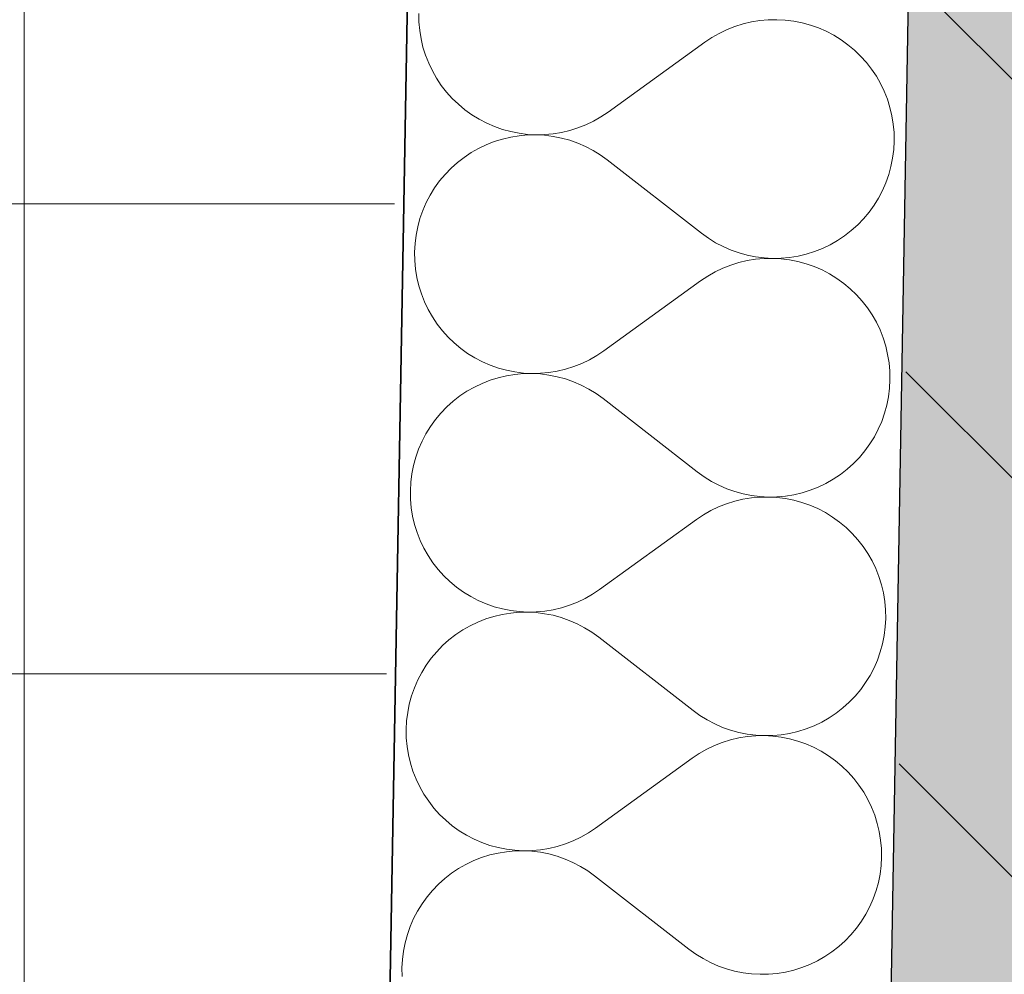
# Model space of a CAD drawing. Header units: millimetres. Extents: x -40276 to 214973, y -147941 to 35228.
# Tile 51 of 256: x -20652 to -20337, y 6494 to 6798. Entities that reach past the tile are written whole.
import ezdxf

# ---------------------------------------------------------------- set-up
doc = ezdxf.new("R2010")
doc.units = ezdxf.units.MM
doc.header["$MEASUREMENT"] = 0
doc.linetypes.add('Wipeout_Contour', pattern=[1000, 0, -1000])
for name, color, linetype in [('1._POHLED ZÁPADNÍ_2_0_plochy', 7, 'Continuous'), ('1._POHLED ZÁPADNÍ_2_akustické prvky', 7, 'Continuous'), ('1._POHLED ZÁPADNÍ_2_Konstrukce - nosné', 7, 'Continuous'), ('1._POHLED ZÁPADNÍ_2_Nové_Výplně - Povrchové', 7, 'Continuous'), ('1._POHLED ZÁPADNÍ_2_Nové_Výplně – Řezové', 7, 'Continuous'), ('1._POHLED ZÁPADNÍ_2_Výplně – Řezové', 7, 'Continuous')]:
    doc.layers.add(name, color=color, linetype=linetype)

# ---------------------------------------------------------------- blocks, each defined once
blk = doc.blocks.new('*X26', base_point=(-42174.69, -26223.67))
at = {"layer": '1._POHLED ZÁPADNÍ_2_Nové_Výplně – Řezové', "color": 21, "linetype": 'Continuous', "lineweight": 20, "true_color": 0xffaaaa}
for p, q in [((-20524.17, 6800.5), (-20524.12, 6797.78)), ((-20524.12, 6797.78), (-20523.88, 6795.07)), ((-20423.29, 6796.31), (-20425.82, 6795.31)), ((-20420.69, 6797.13), (-20423.29, 6796.31)), ((-20418.04, 6797.75), (-20420.69, 6797.13)), ((-20415.36, 6798.19), (-20418.04, 6797.75)), ((-20412.65, 6798.44), (-20415.36, 6798.19)), ((-20409.93, 6798.49), (-20412.65, 6798.44)), ((-20407.21, 6798.34), (-20409.93, 6798.49)), ((-20404.51, 6798.01), (-20407.21, 6798.34)), ((-20401.84, 6797.48), (-20404.51, 6798.01)), ((-20399.22, 6796.76), (-20401.84, 6797.48)), ((-20396.65, 6795.86), (-20399.22, 6796.76)), ((-20394.16, 6794.77), (-20396.65, 6795.86)), ((-20523.88, 6795.07), (-20523.44, 6792.38)), ((-20523.44, 6792.38), (-20522.82, 6789.74)), ((-20430.63, 6792.79), (-20432.89, 6791.27)), ((-20428.27, 6794.13), (-20430.63, 6792.79)), ((-20425.82, 6795.31), (-20428.27, 6794.13)), ((-20391.75, 6793.52), (-20394.16, 6794.77)), ((-20389.43, 6792.09), (-20391.75, 6793.52)), ((-20522.82, 6789.74), (-20522, 6787.14)), ((-20463.77, 6768.96), (-20432.89, 6791.27)), ((-20387.22, 6790.5), (-20389.43, 6792.09)), ((-20385.13, 6788.75), (-20387.22, 6790.5)), ((-20522, 6787.14), (-20521.01, 6784.61)), ((-20383.18, 6786.87), (-20385.13, 6788.75)), ((-20381.36, 6784.84), (-20383.18, 6786.87)), ((-20521.01, 6784.61), (-20519.83, 6782.16)), ((-20379.69, 6782.7), (-20381.36, 6784.84)), ((-20519.83, 6782.16), (-20518.48, 6779.79)), ((-20518.48, 6779.79), (-20516.97, 6777.53)), ((-20378.17, 6780.43), (-20379.69, 6782.7)), ((-20376.83, 6778.07), (-20378.17, 6780.43)), ((-20516.97, 6777.53), (-20515.3, 6775.38)), ((-20375.65, 6775.62), (-20376.83, 6778.07)), ((-20515.3, 6775.38), (-20513.48, 6773.36)), ((-20374.65, 6773.09), (-20375.65, 6775.62)), ((-20513.48, 6773.36), (-20511.52, 6771.47)), ((-20511.52, 6771.47), (-20509.43, 6769.73)), ((-20373.84, 6770.49), (-20374.65, 6773.09)), ((-20373.21, 6767.84), (-20373.84, 6770.49)), ((-20509.43, 6769.73), (-20507.23, 6768.14)), ((-20507.23, 6768.14), (-20504.91, 6766.71)), ((-20468.39, 6766.09), (-20466.03, 6767.44)), ((-20466.03, 6767.44), (-20463.77, 6768.96)), ((-20372.78, 6765.16), (-20373.21, 6767.84)), ((-20504.91, 6766.71), (-20502.5, 6765.45)), ((-20502.5, 6765.45), (-20500, 6764.37)), ((-20500, 6764.37), (-20497.44, 6763.47)), ((-20473.37, 6763.92), (-20470.84, 6764.92)), ((-20470.84, 6764.92), (-20468.39, 6766.09)), ((-20372.53, 6762.45), (-20372.78, 6765.16)), ((-20494.84, 6761.02), (-20497.49, 6760.39)), ((-20497.44, 6763.47), (-20494.81, 6762.75)), ((-20492.16, 6761.45), (-20494.84, 6761.02)), ((-20494.81, 6762.75), (-20492.15, 6762.22)), ((-20489.45, 6761.69), (-20492.16, 6761.45)), ((-20492.15, 6762.22), (-20489.45, 6761.88)), ((-20489.45, 6761.88), (-20486.73, 6761.74)), ((-20486.73, 6761.74), (-20489.45, 6761.69)), ((-20486.73, 6761.74), (-20484.01, 6761.79)), ((-20484.01, 6761.59), (-20486.73, 6761.74)), ((-20484.01, 6761.79), (-20481.3, 6762.04)), ((-20481.31, 6761.25), (-20484.01, 6761.59)), ((-20478.65, 6760.72), (-20481.31, 6761.25)), ((-20481.3, 6762.04), (-20478.61, 6762.47)), ((-20478.61, 6762.47), (-20475.97, 6763.1)), ((-20475.97, 6763.1), (-20473.37, 6763.92)), ((-20372.49, 6759.73), (-20372.53, 6762.45)), ((-20502.62, 6758.58), (-20505.08, 6757.41)), ((-20500.09, 6759.58), (-20502.62, 6758.58)), ((-20497.49, 6760.39), (-20500.09, 6759.58)), ((-20476.02, 6760), (-20478.65, 6760.72)), ((-20473.46, 6759.09), (-20476.02, 6760)), ((-20470.96, 6758.01), (-20473.46, 6759.09)), ((-20468.55, 6756.74), (-20470.96, 6758.01)), ((-20372.63, 6757.01), (-20372.49, 6759.73)), ((-20507.44, 6756.06), (-20509.7, 6754.55)), ((-20505.08, 6757.41), (-20507.44, 6756.06)), ((-20466.24, 6755.31), (-20468.55, 6756.74)), ((-20464.03, 6753.72), (-20466.24, 6755.31)), ((-20372.97, 6754.31), (-20372.63, 6757.01)), ((-20511.85, 6752.88), (-20513.87, 6751.07)), ((-20509.7, 6754.55), (-20511.85, 6752.88)), ((-20464.03, 6753.72), (-20433.97, 6730.33)), ((-20374.22, 6749.02), (-20373.5, 6751.64)), ((-20373.5, 6751.64), (-20372.97, 6754.31)), ((-20515.76, 6749.11), (-20517.51, 6747.02)), ((-20513.87, 6751.07), (-20515.76, 6749.11)), ((-20375.12, 6746.45), (-20374.22, 6749.02)), ((-20517.51, 6747.02), (-20519.1, 6744.81)), ((-20376.21, 6743.96), (-20375.12, 6746.45)), ((-20520.53, 6742.5), (-20521.79, 6740.09)), ((-20519.1, 6744.81), (-20520.53, 6742.5)), ((-20377.47, 6741.55), (-20376.21, 6743.96)), ((-20521.79, 6740.09), (-20522.88, 6737.59)), ((-20380.49, 6737.03), (-20378.9, 6739.23)), ((-20378.9, 6739.23), (-20377.47, 6741.55)), ((-20522.88, 6737.59), (-20523.78, 6735.03)), ((-20382.24, 6734.94), (-20380.49, 6737.03)), ((-20523.78, 6735.03), (-20524.5, 6732.41)), ((-20386.15, 6731.16), (-20384.12, 6732.98)), ((-20384.12, 6732.98), (-20382.24, 6734.94)), ((-20525.03, 6729.74), (-20525.37, 6727.04)), ((-20524.5, 6732.41), (-20525.03, 6729.74)), ((-20433.97, 6730.33), (-20431.76, 6728.74)), ((-20390.56, 6727.98), (-20388.3, 6729.5)), ((-20388.3, 6729.5), (-20386.15, 6731.16)), ((-20525.37, 6727.04), (-20525.51, 6724.32)), ((-20431.76, 6728.74), (-20429.45, 6727.31)), ((-20429.45, 6727.31), (-20427.04, 6726.04)), ((-20395.38, 6725.47), (-20392.92, 6726.64)), ((-20392.92, 6726.64), (-20390.56, 6727.98)), ((-20525.51, 6724.32), (-20525.46, 6721.6)), ((-20427.04, 6726.04), (-20424.54, 6724.96)), ((-20424.54, 6724.96), (-20421.98, 6724.05)), ((-20421.98, 6724.05), (-20419.35, 6723.33)), ((-20419.35, 6723.33), (-20416.69, 6722.8)), ((-20403.15, 6723.03), (-20400.51, 6723.66)), ((-20400.51, 6723.66), (-20397.91, 6724.47)), ((-20397.91, 6724.47), (-20395.38, 6725.47)), ((-20525.46, 6721.6), (-20525.22, 6718.89)), ((-20424.63, 6720.13), (-20427.16, 6719.13)), ((-20422.03, 6720.95), (-20424.63, 6720.13)), ((-20419.38, 6721.58), (-20422.03, 6720.95)), ((-20416.7, 6722.01), (-20419.38, 6721.58)), ((-20413.99, 6722.26), (-20416.7, 6722.01)), ((-20416.69, 6722.8), (-20413.99, 6722.46)), ((-20413.99, 6722.46), (-20411.27, 6722.31)), ((-20411.27, 6722.31), (-20413.99, 6722.26)), ((-20411.27, 6722.31), (-20408.55, 6722.36)), ((-20408.55, 6722.17), (-20411.27, 6722.31)), ((-20408.55, 6722.36), (-20405.84, 6722.6)), ((-20405.85, 6721.83), (-20408.55, 6722.17)), ((-20403.19, 6721.3), (-20405.85, 6721.83)), ((-20405.84, 6722.6), (-20403.15, 6723.03)), ((-20400.56, 6720.58), (-20403.19, 6721.3)), ((-20397.99, 6719.68), (-20400.56, 6720.58)), ((-20525.22, 6718.89), (-20524.79, 6716.21)), ((-20429.61, 6717.96), (-20431.97, 6716.61)), ((-20427.16, 6719.13), (-20429.61, 6717.96)), ((-20395.5, 6718.6), (-20397.99, 6719.68)), ((-20393.09, 6717.34), (-20395.5, 6718.6)), ((-20390.77, 6715.91), (-20393.09, 6717.34)), ((-20524.79, 6716.21), (-20524.16, 6713.56)), ((-20465.11, 6692.78), (-20434.23, 6715.09)), ((-20431.97, 6716.61), (-20434.23, 6715.09)), ((-20388.56, 6714.32), (-20390.77, 6715.91)), ((-20386.48, 6712.58), (-20388.56, 6714.32)), ((-20524.16, 6713.56), (-20523.34, 6710.96)), ((-20523.34, 6710.96), (-20522.35, 6708.43)), ((-20384.52, 6710.69), (-20386.48, 6712.58)), ((-20382.7, 6708.66), (-20384.52, 6710.69)), ((-20522.35, 6708.43), (-20521.17, 6705.98)), ((-20381.03, 6706.52), (-20382.7, 6708.66)), ((-20521.17, 6705.98), (-20519.83, 6703.61)), ((-20379.52, 6704.26), (-20381.03, 6706.52)), ((-20519.83, 6703.61), (-20518.31, 6701.35)), ((-20518.31, 6701.35), (-20516.64, 6699.21)), ((-20378.17, 6701.89), (-20379.52, 6704.26)), ((-20376.99, 6699.44), (-20378.17, 6701.89)), ((-20516.64, 6699.21), (-20514.82, 6697.18)), ((-20376, 6696.91), (-20376.99, 6699.44)), ((-20514.82, 6697.18), (-20512.86, 6695.29)), ((-20512.86, 6695.29), (-20510.78, 6693.55)), ((-20375.18, 6694.31), (-20376, 6696.91)), ((-20510.78, 6693.55), (-20508.57, 6691.96)), ((-20508.57, 6691.96), (-20506.25, 6690.53)), ((-20467.37, 6691.26), (-20465.11, 6692.78)), ((-20374.56, 6691.66), (-20375.18, 6694.31)), ((-20506.25, 6690.53), (-20503.84, 6689.27)), ((-20503.84, 6689.27), (-20501.35, 6688.19)), ((-20474.71, 6687.74), (-20472.18, 6688.74)), ((-20472.18, 6688.74), (-20469.73, 6689.91)), ((-20469.73, 6689.91), (-20467.37, 6691.26)), ((-20374.12, 6688.98), (-20374.56, 6691.66)), ((-20373.88, 6686.27), (-20374.12, 6688.98)), ((-20501.35, 6688.19), (-20498.78, 6687.29)), ((-20498.78, 6687.29), (-20496.16, 6686.57)), ((-20496.16, 6686.57), (-20493.49, 6686.04)), ((-20490.79, 6685.51), (-20493.5, 6685.27)), ((-20493.49, 6686.04), (-20490.79, 6685.7)), ((-20490.79, 6685.7), (-20488.07, 6685.56)), ((-20488.07, 6685.56), (-20490.79, 6685.51)), ((-20488.07, 6685.56), (-20485.35, 6685.61)), ((-20485.35, 6685.41), (-20488.07, 6685.56)), ((-20485.35, 6685.61), (-20482.64, 6685.86)), ((-20482.64, 6685.86), (-20479.96, 6686.29)), ((-20479.96, 6686.29), (-20477.31, 6686.92)), ((-20477.31, 6686.92), (-20474.71, 6687.74)), ((-20373.83, 6683.55), (-20373.88, 6686.27)), ((-20503.96, 6682.4), (-20506.42, 6681.23)), ((-20501.43, 6683.4), (-20503.96, 6682.4)), ((-20498.83, 6684.21), (-20501.43, 6683.4)), ((-20496.19, 6684.84), (-20498.83, 6684.21)), ((-20493.5, 6685.27), (-20496.19, 6684.84)), ((-20482.66, 6685.07), (-20485.35, 6685.41)), ((-20479.99, 6684.54), (-20482.66, 6685.07)), ((-20477.36, 6683.82), (-20479.99, 6684.54)), ((-20474.8, 6682.91), (-20477.36, 6683.82)), ((-20472.3, 6681.83), (-20474.8, 6682.91)), ((-20373.97, 6680.83), (-20373.83, 6683.55)), ((-20508.78, 6679.89), (-20511.04, 6678.37)), ((-20506.42, 6681.23), (-20508.78, 6679.89)), ((-20469.89, 6680.56), (-20472.3, 6681.83)), ((-20467.58, 6679.13), (-20469.89, 6680.56)), ((-20374.31, 6678.13), (-20373.97, 6680.83)), ((-20513.19, 6676.71), (-20515.22, 6674.89)), ((-20511.04, 6678.37), (-20513.19, 6676.71)), ((-20465.38, 6677.54), (-20467.58, 6679.13)), ((-20465.38, 6677.54), (-20435.31, 6654.15)), ((-20374.84, 6675.46), (-20374.31, 6678.13)), ((-20517.11, 6672.93), (-20518.85, 6670.84)), ((-20515.22, 6674.89), (-20517.11, 6672.93)), ((-20375.56, 6672.84), (-20374.84, 6675.46)), ((-20518.85, 6670.84), (-20520.44, 6668.64)), ((-20377.55, 6667.78), (-20376.47, 6670.28)), ((-20376.47, 6670.28), (-20375.56, 6672.84)), ((-20520.44, 6668.64), (-20521.87, 6666.32)), ((-20378.81, 6665.37), (-20377.55, 6667.78)), ((-20523.13, 6663.91), (-20524.22, 6661.42)), ((-20521.87, 6666.32), (-20523.13, 6663.91)), ((-20380.24, 6663.06), (-20378.81, 6665.37)), ((-20524.22, 6661.42), (-20525.12, 6658.85)), ((-20383.58, 6658.76), (-20381.83, 6660.85)), ((-20381.83, 6660.85), (-20380.24, 6663.06)), ((-20525.12, 6658.85), (-20525.84, 6656.23)), ((-20385.47, 6656.8), (-20383.58, 6658.76)), ((-20525.84, 6656.23), (-20526.37, 6653.56)), ((-20435.31, 6654.15), (-20433.1, 6652.56)), ((-20389.64, 6653.32), (-20387.49, 6654.99)), ((-20387.49, 6654.99), (-20385.47, 6656.8)), ((-20526.37, 6653.56), (-20526.71, 6650.86)), ((-20433.1, 6652.56), (-20430.79, 6651.13)), ((-20430.79, 6651.13), (-20428.38, 6649.86)), ((-20394.27, 6650.46), (-20391.9, 6651.81)), ((-20391.9, 6651.81), (-20389.64, 6653.32)), ((-20526.71, 6650.86), (-20526.86, 6648.14)), ((-20526.86, 6648.14), (-20526.81, 6645.42)), ((-20428.38, 6649.86), (-20425.88, 6648.78)), ((-20425.88, 6648.78), (-20423.32, 6647.87)), ((-20423.32, 6647.87), (-20420.7, 6647.15)), ((-20401.85, 6647.48), (-20399.25, 6648.29)), ((-20399.25, 6648.29), (-20396.72, 6649.29)), ((-20396.72, 6649.29), (-20394.27, 6650.46)), ((-20526.81, 6645.42), (-20526.56, 6642.71)), ((-20423.37, 6644.77), (-20425.97, 6643.95)), ((-20420.73, 6645.4), (-20423.37, 6644.77)), ((-20418.04, 6645.83), (-20420.73, 6645.4)), ((-20420.7, 6647.15), (-20418.03, 6646.62)), ((-20415.33, 6646.08), (-20418.04, 6645.83)), ((-20418.03, 6646.62), (-20415.33, 6646.28)), ((-20415.33, 6646.28), (-20412.61, 6646.13)), ((-20412.61, 6646.13), (-20415.33, 6646.08)), ((-20412.61, 6646.13), (-20409.89, 6646.18)), ((-20409.89, 6645.99), (-20412.61, 6646.13)), ((-20409.89, 6646.18), (-20407.18, 6646.42)), ((-20407.2, 6645.65), (-20409.89, 6645.99)), ((-20404.53, 6645.12), (-20407.2, 6645.65)), ((-20407.18, 6646.42), (-20404.5, 6646.85)), ((-20401.9, 6644.4), (-20404.53, 6645.12)), ((-20404.5, 6646.85), (-20401.85, 6647.48)), ((-20526.56, 6642.71), (-20526.13, 6640.03)), ((-20430.95, 6641.78), (-20433.31, 6640.43)), ((-20428.5, 6642.95), (-20430.95, 6641.78)), ((-20425.97, 6643.95), (-20428.5, 6642.95)), ((-20399.34, 6643.5), (-20401.9, 6644.4)), ((-20396.84, 6642.42), (-20399.34, 6643.5)), ((-20394.43, 6641.16), (-20396.84, 6642.42)), ((-20526.13, 6640.03), (-20525.5, 6637.38)), ((-20466.45, 6616.6), (-20435.57, 6638.91)), ((-20433.31, 6640.43), (-20435.57, 6638.91)), ((-20392.11, 6639.73), (-20394.43, 6641.16)), ((-20389.91, 6638.14), (-20392.11, 6639.73)), ((-20525.5, 6637.38), (-20524.69, 6634.78)), ((-20387.82, 6636.4), (-20389.91, 6638.14)), ((-20385.86, 6634.51), (-20387.82, 6636.4)), ((-20524.69, 6634.78), (-20523.69, 6632.25)), ((-20523.69, 6632.25), (-20522.51, 6629.8)), ((-20384.04, 6632.49), (-20385.86, 6634.51)), ((-20382.37, 6630.34), (-20384.04, 6632.49)), ((-20522.51, 6629.8), (-20521.17, 6627.44)), ((-20380.86, 6628.08), (-20382.37, 6630.34)), ((-20521.17, 6627.44), (-20519.65, 6625.17)), ((-20379.51, 6625.71), (-20380.86, 6628.08)), ((-20519.65, 6625.17), (-20517.98, 6623.03)), ((-20517.98, 6623.03), (-20516.16, 6621)), ((-20378.33, 6623.26), (-20379.51, 6625.71)), ((-20377.34, 6620.73), (-20378.33, 6623.26)), ((-20516.16, 6621), (-20514.21, 6619.12)), ((-20376.52, 6618.13), (-20377.34, 6620.73)), ((-20514.21, 6619.12), (-20512.12, 6617.37)), ((-20512.12, 6617.37), (-20509.91, 6615.78)), ((-20468.71, 6615.08), (-20466.45, 6616.6)), ((-20375.9, 6615.49), (-20376.52, 6618.13)), ((-20509.91, 6615.78), (-20507.59, 6614.35)), ((-20507.59, 6614.35), (-20505.18, 6613.1)), ((-20473.52, 6612.56), (-20471.07, 6613.73)), ((-20471.07, 6613.73), (-20468.71, 6615.08)), ((-20375.46, 6612.8), (-20375.9, 6615.49)), ((-20505.18, 6613.1), (-20502.69, 6612.01)), ((-20502.69, 6612.01), (-20500.12, 6611.11)), ((-20500.12, 6611.11), (-20497.5, 6610.39)), ((-20497.5, 6610.39), (-20494.83, 6609.86)), ((-20483.98, 6609.68), (-20481.3, 6610.12)), ((-20481.3, 6610.12), (-20478.65, 6610.74)), ((-20478.65, 6610.74), (-20476.06, 6611.56)), ((-20476.06, 6611.56), (-20473.52, 6612.56)), ((-20375.22, 6610.09), (-20375.46, 6612.8)), ((-20375.17, 6607.37), (-20375.22, 6610.09)), ((-20502.77, 6607.22), (-20505.3, 6606.23)), ((-20500.18, 6608.03), (-20502.77, 6607.22)), ((-20497.53, 6608.66), (-20500.18, 6608.03)), ((-20494.84, 6609.09), (-20497.53, 6608.66)), ((-20492.13, 6609.33), (-20494.84, 6609.09)), ((-20494.83, 6609.86), (-20492.13, 6609.53)), ((-20492.13, 6609.53), (-20489.41, 6609.38)), ((-20489.41, 6609.38), (-20492.13, 6609.33)), ((-20489.41, 6609.38), (-20486.69, 6609.43)), ((-20486.7, 6609.24), (-20489.41, 6609.38)), ((-20484, 6608.89), (-20486.7, 6609.24)), ((-20486.69, 6609.43), (-20483.98, 6609.68)), ((-20481.33, 6608.36), (-20484, 6608.89)), ((-20478.71, 6607.64), (-20481.33, 6608.36)), ((-20476.14, 6606.74), (-20478.71, 6607.64)), ((-20375.31, 6604.65), (-20375.17, 6607.37)), ((-20507.76, 6605.05), (-20510.12, 6603.71)), ((-20505.3, 6606.23), (-20507.76, 6605.05)), ((-20473.65, 6605.65), (-20476.14, 6606.74)), ((-20471.24, 6604.39), (-20473.65, 6605.65)), ((-20468.92, 6602.95), (-20471.24, 6604.39)), ((-20375.65, 6601.95), (-20375.31, 6604.65)), ((-20512.38, 6602.2), (-20514.53, 6600.53)), ((-20510.12, 6603.71), (-20512.38, 6602.2)), ((-20466.72, 6601.36), (-20468.92, 6602.95)), ((-20466.72, 6601.36), (-20436.65, 6577.97)), ((-20376.18, 6599.29), (-20375.65, 6601.95)), ((-20516.56, 6598.71), (-20518.45, 6596.75)), ((-20514.53, 6600.53), (-20516.56, 6598.71)), ((-20376.9, 6596.66), (-20376.18, 6599.29)), ((-20520.19, 6594.66), (-20521.78, 6592.46)), ((-20518.45, 6596.75), (-20520.19, 6594.66)), ((-20377.81, 6594.1), (-20376.9, 6596.66)), ((-20521.78, 6592.46), (-20523.21, 6590.14)), ((-20380.15, 6589.19), (-20378.89, 6591.6)), ((-20378.89, 6591.6), (-20377.81, 6594.1)), ((-20523.21, 6590.14), (-20524.47, 6587.73)), ((-20381.58, 6586.88), (-20380.15, 6589.19)), ((-20525.56, 6585.24), (-20526.46, 6582.67)), ((-20524.47, 6587.73), (-20525.56, 6585.24)), ((-20383.17, 6584.67), (-20381.58, 6586.88)), ((-20526.46, 6582.67), (-20527.18, 6580.05)), ((-20386.81, 6580.62), (-20384.92, 6582.58)), ((-20384.92, 6582.58), (-20383.17, 6584.67)), ((-20527.18, 6580.05), (-20527.71, 6577.38)), ((-20390.98, 6577.14), (-20388.83, 6578.81)), ((-20388.83, 6578.81), (-20386.81, 6580.62)), ((-20527.71, 6577.38), (-20528.05, 6574.68)), ((-20436.65, 6577.97), (-20434.44, 6576.38)), ((-20434.44, 6576.38), (-20432.13, 6574.95)), ((-20395.61, 6574.28), (-20393.24, 6575.63)), ((-20393.24, 6575.63), (-20390.98, 6577.14)), ((-20528.05, 6574.68), (-20528.2, 6571.96)), ((-20432.13, 6574.95), (-20429.72, 6573.69)), ((-20429.72, 6573.69), (-20427.23, 6572.6)), ((-20427.23, 6572.6), (-20424.66, 6571.69)), ((-20400.59, 6572.11), (-20398.06, 6573.11)), ((-20398.06, 6573.11), (-20395.61, 6574.28)), ((-20528.2, 6571.96), (-20528.15, 6569.24)), ((-20528.15, 6569.24), (-20527.9, 6566.53)), ((-20422.07, 6569.22), (-20424.71, 6568.59)), ((-20424.66, 6571.69), (-20422.04, 6570.97)), ((-20419.38, 6569.66), (-20422.07, 6569.22)), ((-20422.04, 6570.97), (-20419.37, 6570.44)), ((-20416.67, 6569.9), (-20419.38, 6569.66)), ((-20419.37, 6570.44), (-20416.67, 6570.1)), ((-20416.67, 6570.1), (-20413.95, 6569.95)), ((-20413.95, 6569.95), (-20416.67, 6569.9)), ((-20413.95, 6569.95), (-20411.23, 6570)), ((-20411.24, 6569.81), (-20413.95, 6569.95)), ((-20408.54, 6569.47), (-20411.24, 6569.81)), ((-20411.23, 6570), (-20408.52, 6570.24)), ((-20405.87, 6568.94), (-20408.54, 6569.47)), ((-20408.52, 6570.24), (-20405.84, 6570.68)), ((-20405.84, 6570.68), (-20403.19, 6571.3)), ((-20403.19, 6571.3), (-20400.59, 6572.11)), ((-20527.9, 6566.53), (-20527.47, 6563.85)), ((-20429.84, 6566.78), (-20432.29, 6565.6)), ((-20427.31, 6567.77), (-20429.84, 6566.78)), ((-20424.71, 6568.59), (-20427.31, 6567.77)), ((-20403.24, 6568.23), (-20405.87, 6568.94)), ((-20400.68, 6567.32), (-20403.24, 6568.23)), ((-20398.18, 6566.24), (-20400.68, 6567.32)), ((-20395.77, 6564.98), (-20398.18, 6566.24)), ((-20527.47, 6563.85), (-20526.84, 6561.2)), ((-20434.66, 6564.25), (-20436.92, 6562.74)), ((-20432.29, 6565.6), (-20434.66, 6564.25)), ((-20393.46, 6563.55), (-20395.77, 6564.98)), ((-20391.25, 6561.96), (-20393.46, 6563.55)), ((-20526.84, 6561.2), (-20526.03, 6558.61)), ((-20467.79, 6540.42), (-20436.92, 6562.74)), ((-20389.16, 6560.22), (-20391.25, 6561.96)), ((-20387.2, 6558.33), (-20389.16, 6560.22)), ((-20526.03, 6558.61), (-20525.03, 6556.07)), ((-20385.38, 6556.31), (-20387.2, 6558.33)), ((-20525.03, 6556.07), (-20523.86, 6553.62)), ((-20523.86, 6553.62), (-20522.51, 6551.26)), ((-20383.71, 6554.16), (-20385.38, 6556.31)), ((-20382.2, 6551.9), (-20383.71, 6554.16)), ((-20522.51, 6551.26), (-20521, 6549)), ((-20380.85, 6549.53), (-20382.2, 6551.9)), ((-20521, 6549), (-20519.33, 6546.85)), ((-20379.68, 6547.08), (-20380.85, 6549.53)), ((-20519.33, 6546.85), (-20517.51, 6544.83)), ((-20517.51, 6544.83), (-20515.55, 6542.94)), ((-20378.68, 6544.55), (-20379.68, 6547.08)), ((-20377.87, 6541.95), (-20378.68, 6544.55)), ((-20515.55, 6542.94), (-20513.46, 6541.19)), ((-20513.46, 6541.19), (-20511.25, 6539.6)), ((-20377.24, 6539.31), (-20377.87, 6541.95)), ((-20511.25, 6539.6), (-20508.94, 6538.18)), ((-20508.94, 6538.18), (-20506.52, 6536.92)), ((-20472.41, 6537.56), (-20470.05, 6538.91)), ((-20470.05, 6538.91), (-20467.79, 6540.42)), ((-20376.8, 6536.62), (-20377.24, 6539.31)), ((-20506.52, 6536.92), (-20504.03, 6535.83)), ((-20504.03, 6535.83), (-20501.46, 6534.93)), ((-20501.46, 6534.93), (-20498.84, 6534.21)), ((-20479.99, 6534.57), (-20477.4, 6535.38)), ((-20477.4, 6535.38), (-20474.87, 6536.38)), ((-20474.87, 6536.38), (-20472.41, 6537.56)), ((-20376.56, 6533.91), (-20376.8, 6536.62)), ((-20501.52, 6531.86), (-20504.11, 6531.04)), ((-20498.87, 6532.48), (-20501.52, 6531.86)), ((-20496.18, 6532.91), (-20498.87, 6532.48)), ((-20498.84, 6534.21), (-20496.17, 6533.68)), ((-20493.47, 6533.16), (-20496.18, 6532.91)), ((-20496.17, 6533.68), (-20493.47, 6533.35)), ((-20493.47, 6533.35), (-20490.75, 6533.2)), ((-20490.75, 6533.2), (-20493.47, 6533.16)), ((-20490.75, 6533.2), (-20488.03, 6533.25)), ((-20488.04, 6533.06), (-20490.75, 6533.2)), ((-20485.34, 6532.72), (-20488.04, 6533.06)), ((-20488.03, 6533.25), (-20485.32, 6533.5)), ((-20482.67, 6532.18), (-20485.34, 6532.72)), ((-20485.32, 6533.5), (-20482.64, 6533.94)), ((-20480.05, 6531.46), (-20482.67, 6532.18)), ((-20482.64, 6533.94), (-20479.99, 6534.57)), ((-20376.51, 6531.19), (-20376.56, 6533.91)), ((-20509.1, 6528.87), (-20511.46, 6527.53)), ((-20506.65, 6530.05), (-20509.1, 6528.87)), ((-20504.11, 6531.04), (-20506.65, 6530.05)), ((-20477.48, 6530.56), (-20480.05, 6531.46)), ((-20474.99, 6529.47), (-20477.48, 6530.56)), ((-20472.58, 6528.21), (-20474.99, 6529.47)), ((-20376.99, 6525.78), (-20376.65, 6528.47)), ((-20376.65, 6528.47), (-20376.51, 6531.19)), ((-20513.73, 6526.02), (-20515.87, 6524.35)), ((-20511.46, 6527.53), (-20513.73, 6526.02)), ((-20470.26, 6526.78), (-20472.58, 6528.21)), ((-20468.06, 6525.18), (-20470.26, 6526.78)), ((-20377.52, 6523.11), (-20376.99, 6525.78)), ((-20517.9, 6522.53), (-20519.79, 6520.57)), ((-20515.87, 6524.35), (-20517.9, 6522.53)), ((-20468.06, 6525.18), (-20437.99, 6501.79)), ((-20378.24, 6520.48), (-20377.52, 6523.11)), ((-20519.79, 6520.57), (-20521.53, 6518.49)), ((-20379.15, 6517.92), (-20378.24, 6520.48)), ((-20523.12, 6516.28), (-20524.55, 6513.96)), ((-20521.53, 6518.49), (-20523.12, 6516.28)), ((-20380.23, 6515.42), (-20379.15, 6517.92)), ((-20524.55, 6513.96), (-20525.81, 6511.55)), ((-20382.92, 6510.7), (-20381.49, 6513.01)), ((-20381.49, 6513.01), (-20380.23, 6515.42)), ((-20525.81, 6511.55), (-20526.9, 6509.06)), ((-20384.52, 6508.49), (-20382.92, 6510.7)), ((-20527.8, 6506.49), (-20528.52, 6503.87)), ((-20526.9, 6509.06), (-20527.8, 6506.49)), ((-20388.15, 6504.45), (-20386.26, 6506.4)), ((-20386.26, 6506.4), (-20384.52, 6508.49)), ((-20528.52, 6503.87), (-20529.05, 6501.2)), ((-20390.17, 6502.63), (-20388.15, 6504.45)), ((-20529.05, 6501.2), (-20529.39, 6498.5)), ((-20437.99, 6501.79), (-20435.78, 6500.2)), ((-20435.78, 6500.2), (-20433.47, 6498.77)), ((-20394.58, 6499.45), (-20392.32, 6500.96)), ((-20392.32, 6500.96), (-20390.17, 6502.63)), ((-20529.39, 6498.5), (-20529.54, 6495.79)), ((-20433.47, 6498.77), (-20431.06, 6497.51)), ((-20431.06, 6497.51), (-20428.57, 6496.42)), ((-20399.4, 6496.93), (-20396.95, 6498.1)), ((-20396.95, 6498.1), (-20394.58, 6499.45)), ((-20529.54, 6495.79), (-20529.49, 6493.06)), ((-20428.57, 6496.42), (-20426, 6495.51)), ((-20426, 6495.51), (-20423.38, 6494.79)), ((-20423.38, 6494.79), (-20420.71, 6494.26)), ((-20420.71, 6494.26), (-20418.01, 6493.92)), ((-20418.01, 6493.92), (-20415.29, 6493.77)), ((-20415.29, 6493.77), (-20412.57, 6493.82)), ((-20412.57, 6493.82), (-20409.86, 6494.06)), ((-20409.86, 6494.06), (-20407.18, 6494.5)), ((-20407.18, 6494.5), (-20404.53, 6495.12)), ((-20404.53, 6495.12), (-20401.93, 6495.93)), ((-20401.93, 6495.93), (-20399.4, 6496.93))]:
    blk.add_line(p, q, dxfattribs=at)

msp = doc.modelspace()

# ---------------------------------------------------------------- hatches: boundary and pattern name
at = {"layer": '1._POHLED ZÁPADNÍ_2_0_plochy', "linetype": 'Continuous', "lineweight": 20, "true_color": 0xffaaaa}
h = msp.add_hatch(dxfattribs=at)
h.set_pattern_fill('Izolační_tvárnice_0002', color=21, style=0, pattern_type=2)
h.set_pattern_definition([(315, (-10360.18, 9405.31), (63.6396, 63.6396), [])])
h.paths.add_polyline_path([(-10906.33, 18690.21), (-10970.68, 9084.15), (-20311.44, 10009.93), (-20479.41, 269.75), (-242.33, 419.76), (-238.38, 17796.01)])
at = {"layer": '1._POHLED ZÁPADNÍ_2_Nové_Výplně - Povrchové', "linetype": 'Continuous', "lineweight": 20, "true_color": 0xffaaaa}
h = msp.add_hatch(dxfattribs=at)
h.set_pattern_fill('Síť_15x15_0002', color=21, style=0, pattern_type=2)
h.set_pattern_definition([(0, (-20650.2, 5539.57), (0, 150), []), (90, (-20650.2, 5539.57), (-150, 0), [])])
h.paths.add_polyline_path([(-20831.31, 674.32), (-20635.92, 670.97), (-20472.55, 10203.68), (-18257.58, 9962.69), (-18235.91, 10161.85), (-20469.11, 10404.82), (-20664.49, 10408.17)])
at = {"layer": '1._POHLED ZÁPADNÍ_2_Výplně – Řezové', "linetype": 'Continuous', "lineweight": 13}
msp.add_hatch(color=254, dxfattribs=at).paths.add_polyline_path([(-20382.34, 5983.82), (-20007.4, 5977.22), (-19980.48, 7505.7), (-20355.42, 7512.3)])

# ---------------------------------------------------------------- next in the draw order: wipeouts: each hides what was drawn before it
at = {"color": 254, "linetype": 'Wipeout_Contour', "lineweight": 0, "ltscale": 129219.494869}
msp.add_wipeout([(-20543.72, 5906.77), (-20393.74, 5904.13), (-20383.74, 5903.96), (-20353, 7650.14), (-20363, 7650.31), (-20512.97, 7652.95)], dxfattribs=at).dxf.layer = '1._POHLED ZÁPADNÍ_2_Nové_Výplně – Řezové'

# ---------------------------------------------------------------- next in the draw order: linework, layer by layer
at = {"layer": '1._POHLED ZÁPADNÍ_2_akustické prvky', "color": 1, "linetype": 'Continuous', "lineweight": 35}
msp.add_line((-20543.72, 5897.35), (-20512.97, 7652.96), dxfattribs=at)
at = {"layer": '1._POHLED ZÁPADNÍ_2_Konstrukce - nosné', "color": 7, "linetype": 'Continuous', "lineweight": 25}
msp.add_line((-20382.34, 5983.82), (-20355.42, 7512.3), dxfattribs=at)

# ---------------------------------------------------------------- next in the draw order: block references
at = {"layer": '1._POHLED ZÁPADNÍ_2_0_plochy', "color": 9, "linetype": 'Continuous', "lineweight": 13}
msp.add_blockref('*X26', (-42174.69, -26223.67), dxfattribs=at)

doc.saveas('drawing.dxf')
